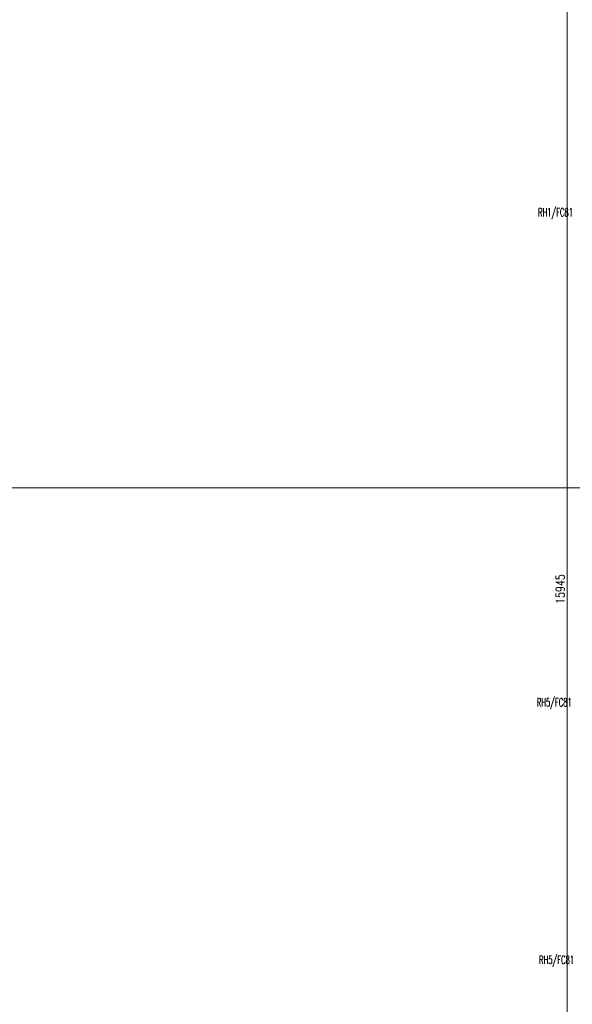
# Model space of a CAD drawing. Header units: millimetres. Extents: x -7955266 to 72030, y -46136 to 9299934.
# Tile 131 of 203: x -5129924 to -5103226, y 6514933 to 6562457. Entities that reach past the tile are written whole.
import ezdxf
from ezdxf.enums import TextEntityAlignment as Align

# ---------------------------------------------------------------- set-up
doc = ezdxf.new("R2010")
doc.units = ezdxf.units.MM
doc.header["$LTSCALE"] = 10
for name, color, linetype, lineweight in [('!XREF', 8, 'Continuous', 5), ('IE_urzadzenia_nr_obw', 94, 'Continuous', 20), ('XREF_E_PRZ24002_rzut dachu$0$0-DACH-ISTN', 8, 'Continuous', 5), ('XREF_E_PRZ24002_rzut dachu$0$DO-HALA-WYMIAR', 8, 'Continuous', 5)]:
    doc.layers.add(name, color=color, linetype=linetype, lineweight=lineweight)
doc.styles.add('ROMANS', font='romans.shx', dxfattribs={"width": 0.8})
doc.styles.add('XREF_E_PRZ24002_rzut dachu$0$CP_ATTR', font='ROMANS.SHX')
doc.styles.add('XREF_E_PRZ24002_rzut dachu$0$ROMANS', font='romans.shx', dxfattribs={"width": 0.8})
doc.dimstyles.new('XREF_E_PRZ24002_rzut dachu$0$STANDARD', dxfattribs={"dimscale": 1.4, "dimtxt": 21, "dimasz": 0.5, "dimexe": 0.2, "dimexo": 0.1, "dimgap": 6, "dimtad": 1, "dimdec": 1, "dimrnd": 0.5, "dimzin": 12, "dimdsep": 46, "dimtxsty": 'XREF_E_PRZ24002_rzut dachu$0$ROMANS', "dimblk1": 'XREF_E_PRZ24002_rzut dachu$0$Q', "dimblk2": 'XREF_E_PRZ24002_rzut dachu$0$Q', "dimsah": 1, "dimcen": 0.5, "dimse1": 1, "dimse2": 1, "dimclrd": 8, "dimclre": 8, "dimclrt": 7, "dimadec": 0, "dimazin": 0, "dimtfac": 1, "dimtdec": 1, "dimtix": 1, "dimtmove": 2, "dimatfit": 3, "dimldrblk": 'XREF_E_PRZ24002_rzut dachu$0$Q', "dimfxl": 1, "dimtolj": 1, "dimtzin": 12, "dimarcsym": 0})

# ---------------------------------------------------------------- blocks, each defined once
blk = doc.blocks.new('XREF_E_PRZ24002_rzut dachu$0$Q')
for p, q in [((10.6, 10.6), (-10.6, -10.6)), ((0, 20), (0, -20))]:
    blk.add_line(p, q)
blk = doc.blocks.new('*D298')
at = {"layer": 'XREF_E_PRZ24002_rzut dachu$0$DO-HALA-WYMIAR', "color": 8, "lineweight": -2, "transparency": 16777216}
blk.add_line((-268658.6, 250444.3), (-268658.6, 266387.3), dxfattribs=at)
at = {"layer": 'XREF_E_PRZ24002_rzut dachu$0$DO-HALA-WYMIAR', "color": 8, "linetype": 'ByBlock', "lineweight": -2, "transparency": 16777216}
for p, rotation in [((-268658.6, 266388.3), 90), ((-268658.6, 250443.3), 270)]:
    blk.add_blockref('XREF_E_PRZ24002_rzut dachu$0$Q', p, dxfattribs=dict(at, rotation=rotation))
at = {"layer": 'XREF_E_PRZ24002_rzut dachu$0$DO-HALA-WYMIAR', "color": 7, "transparency": 16777216, "insert": (-268691.6, 258415.8), "char_height": 42, "attachment_point": 5, "rotation": 90, "style": 'XREF_E_PRZ24002_rzut dachu$0$ROMANS'}
blk.add_mtext('\\A1;15945', dxfattribs=at)
blk = doc.blocks.new('*D399')
at = {"layer": 'XREF_E_PRZ24002_rzut dachu$0$DO-HALA-WYMIAR', "color": 8, "lineweight": -2, "transparency": 16777216}
blk.add_line((-274497.7, 258904.2), (-268502.7, 258904.2), dxfattribs=at)
at = {"layer": 'XREF_E_PRZ24002_rzut dachu$0$DO-HALA-WYMIAR', "color": 8, "linetype": 'ByBlock', "lineweight": -2, "transparency": 16777216, "rotation": 180}
blk.add_blockref('XREF_E_PRZ24002_rzut dachu$0$Q', (-274498.7, 258904.2), dxfattribs=at)
at = {"layer": 'XREF_E_PRZ24002_rzut dachu$0$DO-HALA-WYMIAR', "color": 8, "linetype": 'ByBlock', "lineweight": -2, "transparency": 16777216}
blk.add_blockref('XREF_E_PRZ24002_rzut dachu$0$Q', (-268501.7, 258904.2), dxfattribs=at)
at = {"layer": 'XREF_E_PRZ24002_rzut dachu$0$DO-HALA-WYMIAR', "color": 7, "transparency": 16777216, "insert": (-271500.2, 258937.2), "char_height": 42, "attachment_point": 5, "style": 'XREF_E_PRZ24002_rzut dachu$0$ROMANS'}
blk.add_mtext('\\A1;5997', dxfattribs=at)
blk = doc.blocks.new('XREF_E_PRZ24002_rzut dachu')
at = {"layer": 'XREF_E_PRZ24002_rzut dachu$0$0-DACH-ISTN', "linetype": 'ByBlock', "style": 'XREF_E_PRZ24002_rzut dachu$0$CP_ATTR', "flags": 9}
for tag, p, height, width in [('NAME', (-279644.05, 267204.19), 0.01, 3.078589), ('PRODUCER', (-279644.05, 267204.19), 0.01, 3.078589), ('PRODUCT-TYPE', (-279644.05, 267204.19), 0.01, 3.078589), ('ARTICLE', (-279644.05, 267204.19), 0.01, 3.078589), ('FLOW', (-279644.05, 267204.19), 0.01, 3.078589), ('OTHER', (-279644.05, 267204.19), 0.01, 3.078589), ('NAME', (-279398.18, 267206.19), 0.01, 2.430116), ('PRODUCER', (-279398.18, 267206.19), 0.01, 2.430116), ('PRODUCT-TYPE', (-279398.18, 267206.19), 0.01, 2.430116), ('ARTICLE', (-279398.18, 267206.19), 0.01, 2.430116), ('FLOW', (-279398.18, 267206.19), 0.01, 2.430116), ('OTHER', (-279398.18, 267206.19), 0.01, 2.430116), ('NAME', (-279880.82, 267079.33), 0.01, 0.520644), ('PRODUCER', (-279880.82, 267079.33), 0.01, 0.520644), ('PRODUCT-TYPE', (-279880.82, 267079.33), 0.01, 0.520644), ('ARTICLE', (-279880.82, 267079.33), 0.01, 0.520644), ('FLOW', (-279880.82, 267079.33), 0.01, 0.520644), ('OTHER', (-279880.82, 267079.33), 0.01, 0.520644), ('NAME', (-279828.75, 267079.33), 0.0001, 1), ('PRODUCER', (-279828.75, 267079.33), 0.0001, 1), ('PRODUCT-TYPE', (-279828.75, 267079.33), 0.0001, 1), ('ARTICLE', (-279828.75, 267079.33), 0.0001, 1), ('FLOW', (-279828.75, 267079.33), 0.0001, 1), ('OTHER', (-279828.75, 267079.33), 0.0001, 1), ('NAME', (-279558.18, 266590.11), 0.0001, 1), ('PRODUCER', (-279558.18, 266590.11), 0.0001, 1), ('PRODUCT-TYPE', (-279558.18, 266590.11), 0.0001, 1), ('ARTICLE', (-279558.18, 266590.11), 0.0001, 1), ('FLOW', (-279558.18, 266590.11), 0.0001, 1), ('OTHER', (-279558.18, 266590.11), 0.0001, 1), ('NAME', (-280739.27, 251288.91), 0.0001, 1), ('PRODUCER', (-280739.27, 251288.91), 0.0001, 1), ('PRODUCT-TYPE', (-280739.27, 251288.91), 0.0001, 1), ('ARTICLE', (-280739.27, 251288.91), 0.0001, 1), ('FLOW', (-280739.27, 251288.91), 0.0001, 1), ('OTHER', (-280739.27, 251288.91), 0.0001, 1), ('NAME', (-280605.65, 251288.91), 0.0001, 1), ('PRODUCER', (-280605.65, 251288.91), 0.0001, 1), ('PRODUCT-TYPE', (-280605.65, 251288.91), 0.0001, 1), ('ARTICLE', (-280605.65, 251288.91), 0.0001, 1), ('FLOW', (-280605.65, 251288.91), 0.0001, 1), ('OTHER', (-280605.65, 251288.91), 0.0001, 1), ('NAME', (-279957.38, 251288.91), 0.0001, 1), ('PRODUCER', (-279957.38, 251288.91), 0.0001, 1), ('PRODUCT-TYPE', (-279957.38, 251288.91), 0.0001, 1), ('ARTICLE', (-279957.38, 251288.91), 0.0001, 1), ('FLOW', (-279957.38, 251288.91), 0.0001, 1), ('OTHER', (-279957.38, 251288.91), 0.0001, 1)]:
    blk.add_attdef(tag, p, '', height=height, dxfattribs=dict(at, width=width))
for tag, p, height, rotation, width in [('PRODUCT-TYPE', (-279196.19, 267204.19), 0.0001, 180, 1), ('NAME', (-279196.19, 267204.19), 0.0001, 180, 1), ('PRODUCER', (-279196.19, 267204.19), 0.0001, 180, 1), ('ARTICLE', (-279196.19, 267204.19), 0.0001, 180, 1), ('FLOW', (-279196.19, 267204.19), 0.0001, 180, 1), ('OTHER', (-279196.19, 267204.19), 0.0001, 180, 1), ('PRODUCT-TYPE', (-279109.07, 267204.19), 0.015, 180, 0.580797), ('PRODUCER', (-279109.07, 267204.19), 0.015, 180, 0.580797), ('ARTICLE', (-279109.07, 267204.19), 0.015, 180, 0.580797), ('NAME', (-279109.07, 267204.19), 0.015, 180, 0.580797), ('FLOW', (-279109.07, 267204.19), 0.015, 180, 0.580797), ('OTHER', (-279109.07, 267204.19), 0.015, 180, 0.580797), ('NAME', (-279015.17, 267206.19), 0.0001, 180, 1), ('PRODUCER', (-279015.17, 267206.19), 0.0001, 180, 1), ('PRODUCT-TYPE', (-279015.17, 267206.19), 0.0001, 180, 1), ('ARTICLE', (-279015.17, 267206.19), 0.0001, 180, 1), ('FLOW', (-279015.17, 267206.19), 0.0001, 180, 1), ('OTHER', (-279015.17, 267206.19), 0.0001, 180, 1), ('PRODUCT-TYPE', (-278926.22, 267206.19), 0.015, 180, 0.592965), ('PRODUCER', (-278926.22, 267206.19), 0.015, 180, 0.592965), ('ARTICLE', (-278926.22, 267206.19), 0.015, 180, 0.592965), ('NAME', (-278926.22, 267206.19), 0.015, 180, 0.592965), ('FLOW', (-278926.22, 267206.19), 0.015, 180, 0.592965), ('OTHER', (-278926.22, 267206.19), 0.015, 180, 0.592965), ('NAME', (-281343.26, 251313.16), 0.0001, 180, 1), ('PRODUCER', (-281343.26, 251313.16), 0.0001, 180, 1), ('PRODUCT-TYPE', (-281343.26, 251313.16), 0.0001, 180, 1), ('ARTICLE', (-281343.26, 251313.16), 0.0001, 180, 1), ('FLOW', (-281343.26, 251313.16), 0.0001, 180, 1), ('OTHER', (-281343.26, 251313.16), 0.0001, 180, 1), ('NAME', (-281440.06, 251297.51), 0.0001, 135, 1), ('PRODUCER', (-281440.06, 251297.51), 0.0001, 135, 1), ('PRODUCT-TYPE', (-281440.06, 251297.51), 0.0001, 135, 1), ('ARTICLE', (-281440.06, 251297.51), 0.0001, 135, 1), ('FLOW', (-281440.06, 251297.51), 0.0001, 135, 1), ('OTHER', (-281440.06, 251297.51), 0.0001, 135, 1), ('NAME', (-281411.29, 251268.73), 0.0001, 315, 1), ('PRODUCER', (-281411.29, 251268.73), 0.0001, 315, 1), ('PRODUCT-TYPE', (-281411.29, 251268.73), 0.0001, 315, 1), ('ARTICLE', (-281411.29, 251268.73), 0.0001, 315, 1), ('FLOW', (-281411.29, 251268.73), 0.0001, 315, 1), ('OTHER', (-281411.29, 251268.73), 0.0001, 315, 1), ('NAME', (-281127.88, 251288.91), 0.0001, 180, 1), ('PRODUCER', (-281127.88, 251288.91), 0.0001, 180, 1), ('PRODUCT-TYPE', (-281127.88, 251288.91), 0.0001, 180, 1), ('ARTICLE', (-281127.88, 251288.91), 0.0001, 180, 1), ('FLOW', (-281127.88, 251288.91), 0.0001, 180, 1), ('OTHER', (-281127.88, 251288.91), 0.0001, 180, 1)]:
    blk.add_attdef(tag, p, '', height=height, rotation=rotation, dxfattribs=dict(at, width=width))
at = {"layer": 'XREF_E_PRZ24002_rzut dachu$0$0-DACH-ISTN', "linetype": 'ByBlock', "style": 'XREF_E_PRZ24002_rzut dachu$0$CP_ATTR', "text_generation_flag": 4, "width": 1, "flags": 9}
for tag, p, rotation in [('NAME', (-279463.18, 267141.19), 90), ('PRODUCER', (-279463.18, 267141.19), 90), ('PRODUCT-TYPE', (-279463.18, 267141.19), 90), ('ARTICLE', (-279463.18, 267141.19), 90), ('FLOW', (-279463.18, 267141.19), 90), ('OTHER', (-279463.18, 267141.19), 90), ('NAME', (-281127.88, 251288.91), 180), ('PRODUCER', (-281127.88, 251288.91), 180), ('PRODUCT-TYPE', (-281127.88, 251288.91), 180), ('ARTICLE', (-281127.88, 251288.91), 180), ('FLOW', (-281127.88, 251288.91), 180), ('OTHER', (-281127.88, 251288.91), 180)]:
    blk.add_attdef(tag, p, '', height=0.0001, rotation=rotation, dxfattribs=at)
at = {"layer": 'XREF_E_PRZ24002_rzut dachu$0$0-DACH-ISTN', "linetype": 'ByBlock', "style": 'XREF_E_PRZ24002_rzut dachu$0$CP_ATTR', "flags": 9}
for tag, p, height, rotation in [('PRODUCT-TYPE', (-279586.68, 266526.19), 0.0025, 180), ('PRODUCER', (-279586.68, 266526.19), 0.0025, 180), ('ARTICLE', (-279586.68, 266526.19), 0.0025, 180), ('NAME', (-279586.68, 266526.19), 0.0025, 180), ('FLOW', (-279586.68, 266526.19), 0.0025, 180), ('OTHER', (-279586.68, 266526.19), 0.0025, 180), ('NAME', (-281440.06, 251297.51), 0.0001, 315), ('PRODUCER', (-281440.06, 251297.51), 0.0001, 315), ('PRODUCT-TYPE', (-281440.06, 251297.51), 0.0001, 315), ('ARTICLE', (-281440.06, 251297.51), 0.0001, 315), ('FLOW', (-281440.06, 251297.51), 0.0001, 315), ('OTHER', (-281440.06, 251297.51), 0.0001, 315), ('NAME', (-281117.1, 251288.91), 0.0001, 180), ('PRODUCER', (-281117.1, 251288.91), 0.0001, 180), ('PRODUCT-TYPE', (-281117.1, 251288.91), 0.0001, 180), ('ARTICLE', (-281117.1, 251288.91), 0.0001, 180), ('FLOW', (-281117.1, 251288.91), 0.0001, 180), ('OTHER', (-281117.1, 251288.91), 0.0001, 180), ('NAME', (-280739.27, 251288.91), 0.0001, 180), ('PRODUCER', (-280739.27, 251288.91), 0.0001, 180), ('PRODUCT-TYPE', (-280739.27, 251288.91), 0.0001, 180), ('ARTICLE', (-280739.27, 251288.91), 0.0001, 180), ('FLOW', (-280739.27, 251288.91), 0.0001, 180), ('OTHER', (-280739.27, 251288.91), 0.0001, 180), ('NAME', (-279957.38, 251288.91), 0.0001, 180), ('PRODUCER', (-279957.38, 251288.91), 0.0001, 180), ('PRODUCT-TYPE', (-279957.38, 251288.91), 0.0001, 180), ('ARTICLE', (-279957.38, 251288.91), 0.0001, 180), ('FLOW', (-279957.38, 251288.91), 0.0001, 180), ('OTHER', (-279957.38, 251288.91), 0.0001, 180)]:
    blk.add_attdef(tag, p, '', height=height, rotation=rotation, dxfattribs=at)
at = {"layer": 'XREF_E_PRZ24002_rzut dachu$0$0-DACH-ISTN', "linetype": 'ByBlock', "style": 'XREF_E_PRZ24002_rzut dachu$0$CP_ATTR'}
for tag, p, height, flags in [('GROUP', (-281520.03, 251451.25), 0.00005, 1), ('NUMBER', (-281520.03, 251451.25), 0.00005, 1), ('PRODUCER', (-281520.03, 251451.25), 0.00005, 1), ('ARTICLE', (-281520.03, 251451.25), 0.00005, 1), ('PRODUCT-TYPE', (-281520.03, 251451.25), 0.00005, 1), ('ORDER-NO', (-281520.03, 251451.25), 0.00005, 1), ('CHARACTER', (-281520.03, 251451.25), 0.00005, 1), ('DN', (-281520.03, 251451.25), 0.00005, 1), ('NAME', (-281520.03, 251451.25), 0.00005, 1), ('TEMPERATURE', (-281520.03, 251451.25), 0.00005, 1), ('FLOW', (-281520.03, 251451.25), 0.00005, 1), ('POWER', (-281520.03, 251451.25), 0.00005, 1), ('VOLTAGE', (-281520.03, 251451.25), 0.00005, 1), ('WEIGHT', (-281520.03, 251451.25), 0.00005, 1), ('PN', (-281520.03, 251451.25), 0.00005, 1), ('H', (-281520.03, 251451.25), 0.00005, 1), ('VAL', (-281520.03, 251451.25), 0.00005, 1), ('NAME', (-281343.26, 251313.16), 0.0001, 9), ('PRODUCER', (-281343.26, 251313.16), 0.0001, 9), ('PRODUCT-TYPE', (-281343.26, 251313.16), 0.0001, 9), ('ARTICLE', (-281343.26, 251313.16), 0.0001, 9), ('FLOW', (-281343.26, 251313.16), 0.0001, 9), ('OTHER', (-281343.26, 251313.16), 0.0001, 9), ('NAME', (-281393.61, 251261.41), 0.0001, 9), ('PRODUCER', (-281393.61, 251261.41), 0.0001, 9), ('PRODUCT-TYPE', (-281393.61, 251261.41), 0.0001, 9), ('ARTICLE', (-281393.61, 251261.41), 0.0001, 9), ('FLOW', (-281393.61, 251261.41), 0.0001, 9), ('OTHER', (-281393.61, 251261.41), 0.0001, 9), ('NAME', (-281127.88, 251288.91), 0.0001, 9), ('PRODUCER', (-281127.88, 251288.91), 0.0001, 9), ('PRODUCT-TYPE', (-281127.88, 251288.91), 0.0001, 9), ('ARTICLE', (-281127.88, 251288.91), 0.0001, 9), ('FLOW', (-281127.88, 251288.91), 0.0001, 9), ('OTHER', (-281127.88, 251288.91), 0.0001, 9), ('NAME', (-280750.05, 251288.91), 0.0001, 9), ('PRODUCER', (-280750.05, 251288.91), 0.0001, 9), ('PRODUCT-TYPE', (-280750.05, 251288.91), 0.0001, 9), ('ARTICLE', (-280750.05, 251288.91), 0.0001, 9), ('FLOW', (-280750.05, 251288.91), 0.0001, 9), ('OTHER', (-280750.05, 251288.91), 0.0001, 9), ('NAME', (-280647.27, 251288.91), 0.0001, 9), ('PRODUCER', (-280647.27, 251288.91), 0.0001, 9), ('PRODUCT-TYPE', (-280647.27, 251288.91), 0.0001, 9), ('ARTICLE', (-280647.27, 251288.91), 0.0001, 9), ('FLOW', (-280647.27, 251288.91), 0.0001, 9), ('OTHER', (-280647.27, 251288.91), 0.0001, 9), ('GROUP', (-281345.5, 250753.98), 0.00005, 1), ('NUMBER', (-281345.5, 250753.98), 0.00005, 1), ('PRODUCER', (-281345.5, 250753.98), 0.00005, 1), ('ARTICLE', (-281345.5, 250753.98), 0.00005, 1), ('PRODUCT-TYPE', (-281345.5, 250753.98), 0.00005, 1), ('ORDER-NO', (-281345.5, 250753.98), 0.00005, 1), ('CHARACTER', (-281345.5, 250753.98), 0.00005, 1), ('DN', (-281345.5, 250753.98), 0.00005, 1), ('NAME', (-281345.5, 250753.98), 0.00005, 1), ('TEMPERATURE', (-281345.5, 250753.98), 0.00005, 1), ('FLOW', (-281345.5, 250753.98), 0.00005, 1), ('POWER', (-281345.5, 250753.98), 0.00005, 1), ('VOLTAGE', (-281345.5, 250753.98), 0.00005, 1), ('WEIGHT', (-281345.5, 250753.98), 0.00005, 1), ('PN', (-281345.5, 250753.98), 0.00005, 1), ('H', (-281345.5, 250753.98), 0.00005, 1), ('VAL', (-281345.5, 250753.98), 0.00005, 1)]:
    blk.add_attdef(tag, p, '', height=height, dxfattribs=dict(at, flags=flags))
at = {"layer": 'XREF_E_PRZ24002_rzut dachu$0$0-DACH-ISTN', "linetype": 'ByBlock', "style": 'XREF_E_PRZ24002_rzut dachu$0$CP_ATTR', "text_generation_flag": 4, "width": 1, "flags": 9}
for tag in ['NAME', 'PRODUCER', 'PRODUCT-TYPE', 'ARTICLE', 'FLOW', 'OTHER']:
    blk.add_attdef(tag, (-280739.27, 251288.91), '', height=0.0001, dxfattribs=at)
at = {"layer": 'XREF_E_PRZ24002_rzut dachu$0$0-DACH-ISTN', "linetype": 'ByBlock', "style": 'XREF_E_PRZ24002_rzut dachu$0$CP_ATTR', "flags": 9}
for tag, p in [('GROUP', (-280584.33, 251288.18)), ('ARTICLE', (-280584.33, 251288.17)), ('PRODUCT-TYPE', (-280584.33, 251288.17)), ('ORDER-NO', (-280584.33, 251288.16)), ('PRODUCER', (-280584.33, 251288.16)), ('NAME', (-280584.32, 251288.18)), ('NUMBER', (-280584.33, 251288.18)), ('TEMPERATURE', (-280584.31, 251288.18)), ('FLOW', (-280584.31, 251288.18)), ('CHARACTER', (-280584.31, 251288.17)), ('POWER', (-280584.31, 251288.16)), ('VOLTAGE', (-280584.31, 251288.16)), ('PN', (-280584.3, 251288.18)), ('OTHER', (-280584.3, 251288.18)), ('DN', (-280584.3, 251288.17))]:
    blk.add_attdef(tag, text='', height=0.002, dxfattribs=at).set_placement(p, align=Align.MIDDLE_LEFT)
at = {"layer": 'XREF_E_PRZ24002_rzut dachu$0$0-DACH-ISTN', "linetype": 'ByBlock', "style": 'XREF_E_PRZ24002_rzut dachu$0$CP_ATTR', "width": 1, "flags": 9}
for tag, height, p in [('GROUP', 0.00158, (-279928.78, 251288.33)), ('ARTICLE', 0.00158, (-279928.78, 251288.33)), ('PRODUCT-TYPE', 0.00158, (-279928.78, 251288.33)), ('ORDER-NO', 0.00157, (-279928.78, 251288.32)), ('PRODUCER', 0.00158, (-279928.78, 251288.32)), ('NAME', 0.00158, (-279928.77, 251288.34)), ('NUMBER', 0.00158, (-279928.78, 251288.34)), ('TEMPERATURE', 0.00158, (-279928.77, 251288.34)), ('OTHER', 0.00158, (-279928.76, 251288.34)), ('CHARACTER', 0.00158, (-279928.76, 251288.33)), ('FLOW', 0.00158, (-279928.76, 251288.33)), ('POWER', 0.00158, (-279928.76, 251288.32)), ('VOLTAGE', 0.00158, (-279928.76, 251288.32)), ('DN', 0.00158, (-279928.75, 251288.33)), ('PN', 0.00158, (-279928.75, 251288.33))]:
    blk.add_attdef(tag, text='', height=height, dxfattribs=at).set_placement(p, align=Align.MIDDLE_LEFT)
at = {"layer": 'XREF_E_PRZ24002_rzut dachu$0$DO-HALA-WYMIAR'}
dim = blk.add_linear_dim(base=(-268658.61, 266388.33), p1=(-268533.04, 250443.33, 0), p2=(-268481.68, 266388.33, 0), angle=90, dimstyle='XREF_E_PRZ24002_rzut dachu$0$STANDARD', override={"dimscale": 2}, dxfattribs=at)
dim.commit()
dim.dimension.update_dxf_attribs({"geometry": '*D298', "text_midpoint": (-268691.61, 258415.83)})
dim = blk.add_linear_dim(base=(-268501.68, 258904.22), p1=(-274498.7, 259282.74), p2=(-268501.68, 259282.74, 1026), dimstyle='XREF_E_PRZ24002_rzut dachu$0$STANDARD', override={"dimscale": 2}, dxfattribs=at)
dim.commit()
dim.dimension.update_dxf_attribs({"geometry": '*D399', "text_midpoint": (-271500.19, 258937.22)})

msp = doc.modelspace()

# ---------------------------------------------------------------- block references
at = {"layer": '!XREF', "xscale": 10, "yscale": 10, "zscale": 10}
msp.add_blockref('XREF_E_PRZ24002_rzut dachu', (-2416894, 3950814, 0), dxfattribs=at)

# ---------------------------------------------------------------- texts
at = {"layer": 'IE_urzadzenia_nr_obw', "style": 'ROMANS', "width": 0.6}
for s, p in [('RH1/FC81', (-5104881, 6552965)), ('RH5/FC81', (-5104941, 6529312)), ('RH5/FC81', (-5104829, 6516880))]:
    msp.add_text(s, height=400, dxfattribs=at).set_placement(p)

doc.saveas('drawing.dxf')
